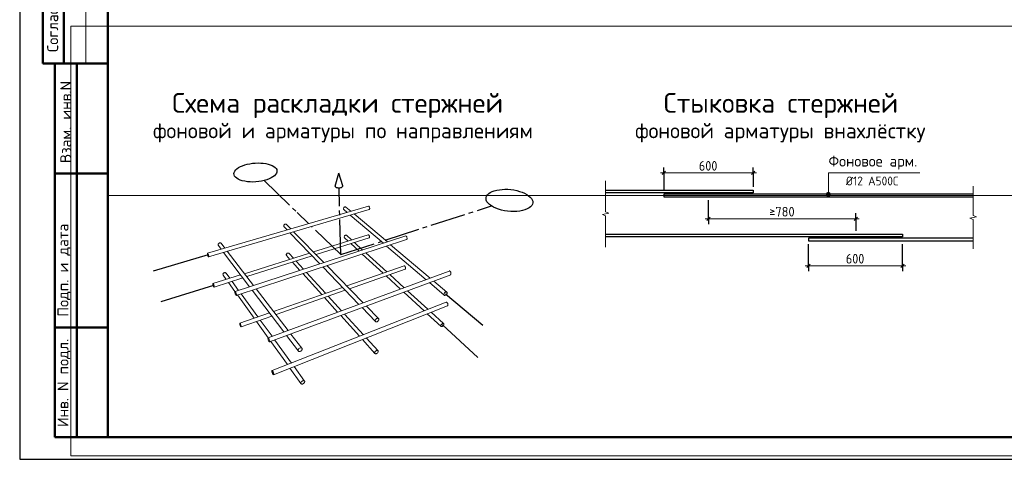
# Model space of a CAD drawing. Header units: millimetres. Extents: x 0 to 42000, y 0 to 29700.
# Tile 1 of 8: x 0 to 22379, y 0 to 9998. Entities that reach past the tile are written whole.
import ezdxf

# ---------------------------------------------------------------- set-up
doc = ezdxf.new("R2010")
doc.units = ezdxf.units.MM
doc.linetypes.add('______2', pattern=[270, 200, -70])
doc.linetypes.add('______5', pattern=[1100, 800, -100, 100, -100])
for name, color, linetype, lineweight in [('Standard', 7, 'Continuous', 25), ('Арм.стержн.ниж.зоны 1й ряд', 7, '______2', 25), ('Размерная линия_ общее', 7, 'Continuous', 13)]:
    doc.layers.add(name, color=color, linetype=linetype, lineweight=lineweight)
doc.styles.add('ISOCPEUR', font='txt')

msp = doc.modelspace()

# ---------------------------------------------------------------- hatches: boundary and pattern name
at = {"layer": 'Standard', "linetype": 'Continuous', "lineweight": 13, "transparency": 33554687}
for points in [[(18335, 6028), (18425, 6028), (18419, 6051)], [(18335, 6028), (18419, 6051), (18342, 6051)], [(18342, 6051), (18419, 6051), (18403, 6067)], [(18342, 6051), (18403, 6067), (18358, 6067)], [(18358, 6067), (18403, 6067), (18380, 6073)], [(18342, 6006), (18425, 6028), (18335, 6028)], [(18342, 6006), (18419, 6006), (18425, 6028)], [(18358, 5989), (18419, 6006), (18342, 6006)], [(18358, 5989), (18403, 5989), (18419, 6006)], [(18403, 5989), (18358, 5989), (18380, 5983)]]:
    msp.add_hatch(color=7, dxfattribs=at).paths.add_polyline_path(points)

# ---------------------------------------------------------------- linework, layer by layer
at = {"layer": 'Standard', "color": 7, "linetype": 'Continuous', "lineweight": 25, "transparency": 33554687}
msp.add_line((2000, 29200), (2000, 1058), dxfattribs=at)
at = {"layer": 'Standard', "color": 7, "linetype": 'Continuous', "lineweight": 50, "transparency": 33554687}
for p, q in [((527, 15500), (527, 9000)), ((527, 15500), (527, 9000)), ((1000, 15500), (1000, 9000)), ((0, 9000), (6, 9000)), ((527, 9000), (2000, 9000)), ((800, 500), (800, 9000)), ((800, 500), (800, 9000)), ((1300, 500), (1300, 9000)), ((800, 6500), (2000, 6500)), ((800, 3000), (2000, 3000)), ((2000, 500), (800, 500))]:
    msp.add_line(p, q, dxfattribs=at)
at = {"layer": 'Standard', "color": 7, "linetype": 'Continuous', "lineweight": 13, "transparency": 33554687}
for p, q in [((1500, 15500), (1500, 9000)), ((13318, 6336), (13318, 5625)), ((18380, 6073), (18380, 6073)), ((21673, 6212), (21673, 5541)), ((18335, 6028), (18335, 6028)), ((18380, 5983), (18380, 5983)), ((18425, 6028), (18425, 6028)), ((13318, 5625), (13393, 5595)), ((13393, 5595), (13243, 5564)), ((13243, 5564), (13318, 5534)), ((13318, 5534), (13318, 4823)), ((21748, 5512), (21598, 5484)), ((21598, 5484), (21673, 5455)), ((21673, 5541), (21748, 5512)), ((21673, 5455), (21673, 4784)), ((13318, 4823), (13318, 4823)), ((21673, 4784), (21673, 4784))]:
    msp.add_line(p, q, dxfattribs=at)
at = {"layer": 'Standard', "color": 7, "linetype": 'Continuous', "lineweight": -3, "transparency": 33554687}
for p, q in [((7172, 6212), (7250, 6507)), ((7341, 6223), (7250, 6507)), ((7172, 6212), (7174, 6202)), ((7174, 6202), (7182, 6192)), ((7182, 6192), (7196, 6184)), ((7196, 6184), (7213, 6178)), ((7213, 6178), (7234, 6174)), ((7234, 6174), (7256, 6173)), ((7256, 6173), (7279, 6174)), ((7279, 6174), (7299, 6178)), ((7299, 6178), (7317, 6185)), ((7317, 6185), (7331, 6193)), ((7331, 6193), (7340, 6203)), ((7340, 6203), (7343, 6213)), ((7343, 6213), (7341, 6223)), ((4281, 4648), (3036, 4282)), ((4405, 3956), (3210, 3578)), ((9679, 3767), (10524, 3049)), ((9607, 3055), (10413, 2319))]:
    msp.add_line(p, q, dxfattribs=at)
at = {"layer": 'Standard', "color": 7, "linetype": '______5', "lineweight": -3, "transparency": 33554687}
for p, q in [((5555, 6338), (6303, 5615)), ((7297, 4656), (7259, 6173)), ((6568, 5360), (6303, 5615)), ((8309, 4984), (10720, 5764)), ((7297, 4656), (6633, 5297)), ((7297, 4656), (8218, 4954))]:
    msp.add_line(p, q, dxfattribs=at)
at = {"layer": 'Standard', "color": 7, "linetype": 'Continuous', "lineweight": 18, "transparency": 33554687}
for p, q in [((4268, 4688), (7926, 5757)), ((4294, 4607), (7945, 5684)), ((7362, 5707), (7361, 5698)), ((7361, 5698), (7363, 5690)), ((7365, 5716), (7362, 5707)), ((7363, 5690), (7366, 5683)), ((7370, 5724), (7365, 5716)), ((7366, 5683), (7371, 5678)), ((7377, 5731), (7370, 5724)), ((7444, 5616), (7371, 5678)), ((7385, 5737), (7377, 5731)), ((7393, 5740), (7385, 5737)), ((7402, 5742), (7393, 5740)), ((7410, 5741), (7402, 5742)), ((7416, 5737), (7410, 5741)), ((7530, 5641), (7416, 5737)), ((7926, 5757), (7931, 5756)), ((7931, 5756), (7936, 5754)), ((7936, 5754), (7941, 5748)), ((7941, 5748), (7946, 5741)), ((7949, 5686), (7945, 5684)), ((7946, 5741), (7950, 5733)), ((7952, 5690), (7949, 5686)), ((7950, 5733), (7953, 5723)), ((7954, 5696), (7952, 5690)), ((7953, 5723), (7955, 5714)), ((7955, 5705), (7954, 5696)), ((7955, 5714), (7955, 5705)), ((8266, 4914), (7513, 5556)), ((8357, 4943), (7600, 5582)), ((6005, 5324), (6002, 5315)), ((6002, 5315), (6002, 5306)), ((6002, 5306), (6004, 5297)), ((6004, 5297), (6008, 5290)), ((6010, 5333), (6005, 5324)), ((6079, 5217), (6008, 5290)), ((6017, 5340), (6010, 5333)), ((6025, 5346), (6017, 5340)), ((6034, 5350), (6025, 5346)), ((6044, 5351), (6034, 5350)), ((6053, 5350), (6044, 5351)), ((6060, 5347), (6053, 5350)), ((6067, 5342), (6060, 5347)), ((6164, 5242), (6067, 5342)), ((6824, 4444), (6142, 5152)), ((6914, 4474), (6227, 5177)), ((4894, 3816), (8773, 5079)), ((4921, 3728), (8793, 5000)), ((6679, 4715), (7922, 5107)), ((6738, 4654), (7940, 5036)), ((7376, 5063), (7375, 5055)), ((7375, 5055), (7376, 5047)), ((7379, 5072), (7376, 5063)), ((7376, 5047), (7379, 5041)), ((7384, 5080), (7379, 5072)), ((7379, 5041), (7384, 5036)), ((7390, 5087), (7384, 5080)), ((7465, 4963), (7384, 5036)), ((7398, 5092), (7390, 5087)), ((7406, 5096), (7398, 5092)), ((7414, 5097), (7406, 5096)), ((7421, 5097), (7414, 5097)), ((7428, 5094), (7421, 5097)), ((7545, 4988), (7428, 5094)), ((7795, 4760), (7608, 4931)), ((7922, 5107), (7926, 5106)), ((7926, 5106), (7931, 5103)), ((7931, 5103), (7936, 5097)), ((7936, 5097), (7941, 5090)), ((7944, 5038), (7940, 5036)), ((7941, 5090), (7945, 5082)), ((7947, 5042), (7944, 5038)), ((7945, 5082), (7948, 5073)), ((7949, 5047), (7947, 5042)), ((7948, 5073), (7949, 5064)), ((7949, 5064), (7950, 5055)), ((7950, 5055), (7949, 5047)), ((8773, 5079), (8778, 5078)), ((8778, 5078), (8784, 5074)), ((8784, 5074), (8790, 5068)), ((8790, 5068), (8796, 5060)), ((8798, 5002), (8793, 5000)), ((8796, 5060), (8800, 5051)), ((8802, 5006), (8798, 5002)), ((8800, 5051), (8803, 5041)), ((8804, 5013), (8802, 5006)), ((8803, 5041), (8805, 5031)), ((8806, 5021), (8804, 5013)), ((8805, 5031), (8806, 5021)), ((4511, 4894), (4508, 4884)), ((4508, 4884), (4509, 4875)), ((4509, 4875), (4511, 4867)), ((4516, 4903), (4511, 4894)), ((4511, 4867), (4517, 4859)), ((4523, 4911), (4516, 4903)), ((4578, 4779), (4517, 4859)), ((4532, 4917), (4523, 4911)), ((4542, 4921), (4532, 4917)), ((4552, 4923), (4542, 4921)), ((4562, 4922), (4552, 4923)), ((4571, 4919), (4562, 4922)), ((4579, 4913), (4571, 4919)), ((4663, 4804), (4579, 4913)), ((5225, 3924), (4632, 4707)), ((5317, 3953), (4718, 4732)), ((7714, 4734), (7527, 4905)), ((9236, 4085), (8339, 4851)), ((9332, 4120), (8430, 4881)), ((4266, 4687), (4268, 4688)), ((4266, 4683), (4266, 4687)), ((4266, 4676), (4266, 4683)), ((4267, 4668), (4266, 4676)), ((4269, 4658), (4267, 4668)), ((4268, 4688), (4271, 4687)), ((4272, 4647), (4269, 4658)), ((4271, 4687), (4275, 4683)), ((4275, 4637), (4272, 4647)), ((4275, 4683), (4279, 4677)), ((4279, 4627), (4275, 4637)), ((4279, 4677), (4283, 4668)), ((4284, 4619), (4279, 4627)), ((4283, 4668), (4287, 4659)), ((4287, 4612), (4284, 4619)), ((4287, 4659), (4290, 4648)), ((4291, 4608), (4287, 4612)), ((4290, 4648), (4293, 4637)), ((4294, 4607), (4291, 4608)), ((4293, 4637), (4295, 4628)), ((4296, 4608), (4294, 4607)), ((4295, 4628), (4297, 4619)), ((4297, 4612), (4296, 4608)), ((4297, 4619), (4297, 4612)), ((5111, 4221), (6590, 4687)), ((5162, 4154), (6649, 4626)), ((6063, 4664), (6060, 4655)), ((6060, 4655), (6060, 4647)), ((6060, 4647), (6062, 4639)), ((6062, 4639), (6066, 4632)), ((6068, 4672), (6063, 4664)), ((6143, 4547), (6066, 4632)), ((6075, 4679), (6068, 4672)), ((6083, 4685), (6075, 4679)), ((6092, 4689), (6083, 4685)), ((6101, 4690), (6092, 4689)), ((6109, 4690), (6101, 4690)), ((6117, 4687), (6109, 4690)), ((6123, 4682), (6117, 4687)), ((6224, 4572), (6123, 4682)), ((6369, 4296), (6200, 4484)), ((6451, 4323), (6281, 4509)), ((8260, 4233), (7785, 4669)), ((8343, 4262), (7866, 4696)), ((5645, 2764), (9763, 4279)), ((7711, 3524), (6890, 4375)), ((7807, 3559), (6981, 4405)), ((7432, 3943), (8735, 4399)), ((7495, 3879), (8764, 4326)), ((8735, 4399), (8739, 4400)), ((8739, 4400), (8745, 4399)), ((8745, 4399), (8751, 4395)), ((8751, 4395), (8756, 4389)), ((8756, 4389), (8761, 4381)), ((8761, 4381), (8766, 4372)), ((8767, 4330), (8764, 4326)), ((8766, 4372), (8769, 4362)), ((8770, 4336), (8767, 4330)), ((8769, 4362), (8771, 4352)), ((8771, 4343), (8770, 4336)), ((8771, 4352), (8771, 4343)), ((9759, 4287), (9765, 4288)), ((9765, 4288), (9772, 4286)), ((9772, 4286), (9779, 4282)), ((9779, 4282), (9786, 4275)), ((9786, 4275), (9792, 4266)), ((9792, 4266), (9797, 4256)), ((9797, 4256), (9801, 4245)), ((4393, 3995), (5021, 4193)), ((4417, 3917), (5073, 4125)), ((4623, 4217), (4620, 4208)), ((4620, 4208), (4621, 4199)), ((4621, 4199), (4623, 4191)), ((4628, 4226), (4623, 4217)), ((4695, 4091), (4623, 4191)), ((4635, 4233), (4628, 4226)), ((4643, 4239), (4635, 4233)), ((4653, 4243), (4643, 4239)), ((4663, 4245), (4653, 4243)), ((4672, 4245), (4663, 4245)), ((4681, 4242), (4672, 4245)), ((4688, 4237), (4681, 4242)), ((4693, 4231), (4688, 4237)), ((4776, 4116), (4693, 4231)), ((4975, 3842), (4826, 4047)), ((5681, 2669), (9796, 4197)), ((6867, 3746), (6434, 4225)), ((6951, 3775), (6516, 4252)), ((8654, 3871), (8326, 4172)), ((8739, 3902), (8410, 4201)), ((9707, 3803), (9411, 4054)), ((9796, 4208), (9791, 4204)), ((9800, 4215), (9796, 4208)), ((9802, 4223), (9800, 4215)), ((9801, 4245), (9802, 4234)), ((9802, 4234), (9802, 4223)), ((4390, 3991), (4391, 3994)), ((4390, 3985), (4390, 3991)), ((4391, 3977), (4390, 3985)), ((4391, 3994), (4393, 3995)), ((4393, 3968), (4391, 3977)), ((4393, 3995), (4396, 3994)), ((4396, 3958), (4393, 3968)), ((4396, 3994), (4399, 3989)), ((4399, 3948), (4396, 3958)), ((4399, 3989), (4403, 3983)), ((4403, 3938), (4399, 3948)), ((4403, 3983), (4407, 3974)), ((4407, 3930), (4403, 3938)), ((4407, 3974), (4411, 3965)), ((4411, 3923), (4407, 3930)), ((4411, 3965), (4414, 3955)), ((4414, 3919), (4411, 3923)), ((4414, 3955), (4417, 3945)), ((4417, 3917), (4414, 3919)), ((4417, 3945), (4419, 3935)), ((4419, 3918), (4417, 3917)), ((4419, 3935), (4420, 3928)), ((4420, 3922), (4419, 3918)), ((4420, 3928), (4420, 3922)), ((4893, 3815), (4745, 4021)), ((4890, 3811), (4892, 3815)), ((4890, 3804), (4890, 3811)), ((4892, 3815), (4894, 3816)), ((4894, 3816), (4898, 3814)), ((4898, 3814), (4902, 3809)), ((4902, 3809), (4907, 3801)), ((6003, 2896), (5284, 3847)), ((6101, 2932), (5375, 3877)), ((5771, 3362), (7338, 3911)), ((5826, 3290), (7401, 3845)), ((9280, 3411), (8816, 3833)), ((9650, 3731), (9314, 4018)), ((9692, 3806), (9683, 3804)), ((9700, 3806), (9692, 3806)), ((9707, 3803), (9700, 3806)), ((4891, 3796), (4890, 3804)), ((4893, 3785), (4891, 3796)), ((4896, 3774), (4893, 3785)), ((4900, 3762), (4896, 3774)), ((4904, 3752), (4900, 3762)), ((4909, 3742), (4904, 3752)), ((4907, 3801), (4911, 3792)), ((4913, 3735), (4909, 3742)), ((4911, 3792), (4916, 3781)), ((4918, 3730), (4913, 3735)), ((4916, 3781), (4920, 3770)), ((4921, 3728), (4918, 3730)), ((4920, 3770), (4923, 3758)), ((4924, 3729), (4921, 3728)), ((4923, 3758), (4925, 3748)), ((4925, 3732), (4924, 3729)), ((4925, 3748), (4926, 3739)), ((4926, 3739), (4925, 3732)), ((5328, 3208), (4949, 3737)), ((5415, 3238), (5032, 3764)), ((7227, 3346), (6927, 3678)), ((7314, 3378), (7013, 3708)), ((9192, 3376), (8730, 3801)), ((9644, 3763), (9642, 3753)), ((9642, 3753), (9642, 3744)), ((9642, 3744), (9645, 3736)), ((9649, 3773), (9644, 3763)), ((9645, 3736), (9650, 3731)), ((9655, 3783), (9649, 3773)), ((9650, 3731), (9657, 3728)), ((9664, 3792), (9655, 3783)), ((9657, 3728), (9666, 3728)), ((9673, 3799), (9664, 3792)), ((9666, 3728), (9675, 3730)), ((9683, 3804), (9673, 3799)), ((9675, 3730), (9685, 3735)), ((9685, 3735), (9694, 3742)), ((9694, 3742), (9702, 3751)), ((9702, 3751), (9709, 3761)), ((9713, 3797), (9707, 3803)), ((9709, 3761), (9713, 3771)), ((9715, 3790), (9713, 3797)), ((9713, 3771), (9716, 3781)), ((9716, 3781), (9715, 3790)), ((5735, 2017), (9691, 3572)), ((5770, 1925), (9723, 3493)), ((8087, 3134), (7783, 3449)), ((8159, 3199), (7879, 3485)), ((9691, 3572), (9697, 3573)), ((9697, 3573), (9703, 3571)), ((9703, 3571), (9710, 3566)), ((9710, 3566), (9717, 3559)), ((9717, 3559), (9723, 3550)), ((9723, 3550), (9728, 3540)), ((9728, 3496), (9723, 3493)), ((9728, 3540), (9731, 3530)), ((9731, 3502), (9728, 3496)), ((9731, 3530), (9733, 3519)), ((9733, 3510), (9731, 3502)), ((9733, 3519), (9733, 3510)), ((5003, 3094), (5676, 3329)), ((5034, 3011), (5731, 3256)), ((5646, 2765), (5382, 3133)), ((5735, 2798), (5469, 3164)), ((7722, 2798), (7297, 3269)), ((7812, 2834), (7385, 3301)), ((8083, 3161), (8081, 3151)), ((8081, 3151), (8083, 3142)), ((8087, 3172), (8083, 3161)), ((8083, 3142), (8087, 3134)), ((8094, 3182), (8087, 3172)), ((8087, 3134), (8093, 3129)), ((8103, 3191), (8094, 3182)), ((8113, 3199), (8103, 3191)), ((8123, 3204), (8113, 3199)), ((8122, 3129), (8133, 3135)), ((8134, 3207), (8123, 3204)), ((8133, 3135), (8143, 3142)), ((8144, 3207), (8134, 3207)), ((8143, 3142), (8151, 3151)), ((8152, 3204), (8144, 3207)), ((8151, 3151), (8158, 3162)), ((8159, 3199), (8152, 3204)), ((8158, 3162), (8162, 3172)), ((8163, 3192), (8159, 3199)), ((8162, 3172), (8164, 3183)), ((8164, 3183), (8163, 3192)), ((9580, 3021), (9264, 3311)), ((9635, 3089), (9352, 3346)), ((5001, 3091), (5003, 3094)), ((5001, 3085), (5001, 3091)), ((5002, 3077), (5001, 3085)), ((5004, 3067), (5002, 3077)), ((5003, 3094), (5006, 3094)), ((5007, 3056), (5004, 3067)), ((5006, 3094), (5009, 3092)), ((5010, 3045), (5007, 3056)), ((5009, 3092), (5013, 3087)), ((5015, 3035), (5010, 3045)), ((5013, 3087), (5018, 3079)), ((5019, 3026), (5015, 3035)), ((5018, 3079), (5022, 3070)), ((5024, 3018), (5019, 3026)), ((5022, 3070), (5027, 3059)), ((5028, 3013), (5024, 3018)), ((5027, 3059), (5030, 3048)), ((5031, 3010), (5028, 3013)), ((5030, 3048), (5033, 3037)), ((5034, 3011), (5031, 3010)), ((5033, 3037), (5035, 3028)), ((5036, 3014), (5034, 3011)), ((5035, 3028), (5036, 3020)), ((5036, 3020), (5036, 3014)), ((8093, 3129), (8102, 3126)), ((8102, 3126), (8111, 3126)), ((8111, 3126), (8122, 3129)), ((9574, 3050), (9572, 3040)), ((9572, 3040), (9572, 3032)), ((9572, 3032), (9575, 3025)), ((9578, 3059), (9574, 3050)), ((9575, 3025), (9580, 3021)), ((9584, 3069), (9578, 3059)), ((9580, 3021), (9586, 3018)), ((9592, 3077), (9584, 3069)), ((9586, 3018), (9595, 3018)), ((9601, 3084), (9592, 3077)), ((9595, 3018), (9604, 3021)), ((9611, 3089), (9601, 3084)), ((9604, 3021), (9613, 3026)), ((9620, 3091), (9611, 3089)), ((9613, 3026), (9622, 3033)), ((9628, 3092), (9620, 3091)), ((9622, 3033), (9630, 3041)), ((9635, 3089), (9628, 3092)), ((9630, 3041), (9636, 3051)), ((9640, 3084), (9635, 3089)), ((9636, 3051), (9640, 3060)), ((9642, 3078), (9640, 3084)), ((9640, 3060), (9643, 3069)), ((9643, 3069), (9642, 3078)), ((5641, 2755), (5642, 2761)), ((5642, 2746), (5641, 2755)), ((5642, 2761), (5645, 2764)), ((5644, 2735), (5642, 2746)), ((5647, 2722), (5644, 2735)), ((5645, 2764), (5648, 2765)), ((5651, 2710), (5647, 2722)), ((5648, 2765), (5653, 2761)), ((5656, 2698), (5651, 2710)), ((5653, 2761), (5658, 2755)), ((5662, 2687), (5656, 2698)), ((5658, 2755), (5663, 2746)), ((5667, 2678), (5662, 2687)), ((5663, 2746), (5669, 2735)), ((5669, 2735), (5674, 2723)), ((5674, 2723), (5678, 2711)), ((5678, 2711), (5682, 2698)), ((5682, 2698), (5683, 2687)), ((5683, 2687), (5684, 2678)), ((6176, 2190), (5797, 2712)), ((6336, 2458), (6067, 2812)), ((6413, 2527), (6166, 2849)), ((8075, 2408), (7788, 2726)), ((8144, 2470), (7878, 2761)), ((5672, 2672), (5667, 2678)), ((5677, 2669), (5672, 2672)), ((5681, 2669), (5677, 2669)), ((5683, 2672), (5681, 2669)), ((5684, 2678), (5683, 2672)), ((6084, 2154), (5708, 2679)), ((6329, 2485), (6328, 2474)), ((6328, 2474), (6330, 2465)), ((6332, 2496), (6329, 2485)), ((6330, 2465), (6336, 2458)), ((6339, 2507), (6332, 2496)), ((6348, 2517), (6339, 2507)), ((6359, 2525), (6348, 2517)), ((6371, 2531), (6359, 2525)), ((6383, 2534), (6371, 2531)), ((6395, 2535), (6383, 2534)), ((6389, 2460), (6400, 2468)), ((6405, 2532), (6395, 2535)), ((6400, 2468), (6409, 2478)), ((6413, 2527), (6405, 2532)), ((6409, 2478), (6416, 2489)), ((6418, 2520), (6413, 2527)), ((6416, 2489), (6420, 2500)), ((6421, 2510), (6418, 2520)), ((6420, 2500), (6421, 2510)), ((8100, 2468), (8090, 2461)), ((8110, 2474), (8100, 2468)), ((8120, 2477), (8110, 2474)), ((8130, 2477), (8120, 2477)), ((8138, 2475), (8130, 2477)), ((8144, 2470), (8138, 2475)), ((8148, 2464), (8144, 2470)), ((8149, 2455), (8148, 2464)), ((6336, 2458), (6344, 2453)), ((6344, 2453), (6354, 2450)), ((6354, 2450), (6365, 2451)), ((6365, 2451), (6377, 2454)), ((6377, 2454), (6389, 2460)), ((8071, 2432), (8070, 2423)), ((8070, 2423), (8071, 2414)), ((8075, 2442), (8071, 2432)), ((8071, 2414), (8075, 2408)), ((8082, 2452), (8075, 2442)), ((8075, 2408), (8081, 2403)), ((8081, 2403), (8089, 2401)), ((8090, 2461), (8082, 2452)), ((8089, 2401), (8099, 2402)), ((8099, 2402), (8109, 2405)), ((8109, 2405), (8119, 2410)), ((8119, 2410), (8129, 2417)), ((8129, 2417), (8137, 2426)), ((8137, 2426), (8143, 2436)), ((8143, 2436), (8147, 2446)), ((8147, 2446), (8149, 2455)), ((5732, 2009), (5733, 2014)), ((5733, 2014), (5735, 2017)), ((5735, 2017), (5739, 2017)), ((5739, 2017), (5743, 2013)), ((6392, 1724), (6142, 2073)), ((6477, 1777), (6235, 2110)), ((5732, 2001), (5732, 2009)), ((5734, 1991), (5732, 2001)), ((5737, 1979), (5734, 1991)), ((5741, 1967), (5737, 1979)), ((5746, 1955), (5741, 1967)), ((5743, 2013), (5748, 2007)), ((5751, 1945), (5746, 1955)), ((5748, 2007), (5754, 1998)), ((5757, 1936), (5751, 1945)), ((5754, 1998), (5759, 1987)), ((5762, 1929), (5757, 1936)), ((5759, 1987), (5764, 1975)), ((5766, 1926), (5762, 1929)), ((5764, 1975), (5768, 1963)), ((5770, 1925), (5766, 1926)), ((5768, 1963), (5771, 1952)), ((5772, 1928), (5770, 1925)), ((5771, 1952), (5773, 1941)), ((5773, 1933), (5772, 1928)), ((5773, 1941), (5773, 1933)), ((6391, 1742), (6390, 1732)), ((6390, 1732), (6392, 1724)), ((6395, 1752), (6391, 1742)), ((6392, 1724), (6398, 1717)), ((6401, 1762), (6395, 1752)), ((6398, 1717), (6405, 1713)), ((6410, 1772), (6401, 1762)), ((6405, 1713), (6415, 1711)), ((6420, 1780), (6410, 1772)), ((6415, 1711), (6426, 1712)), ((6432, 1786), (6420, 1780)), ((6426, 1712), (6437, 1715)), ((6443, 1789), (6432, 1786)), ((6437, 1715), (6449, 1721)), ((6454, 1790), (6443, 1789)), ((6449, 1721), (6459, 1729)), ((6464, 1788), (6454, 1790)), ((6459, 1729), (6468, 1738)), ((6472, 1784), (6464, 1788)), ((6468, 1738), (6474, 1749)), ((6477, 1777), (6472, 1784)), ((6474, 1749), (6478, 1759)), ((6479, 1769), (6477, 1777)), ((6478, 1759), (6479, 1769))]:
    msp.add_line(p, q, dxfattribs=at)
at = {"layer": 'Standard', "color": 7, "linetype": 'Continuous', "lineweight": 25, "transparency": 33554687}
msp.add_lwpolyline([(0, 0), (42000, 0), (42000, 29700), (0, 29700), (0, 0)], close=True, dxfattribs=at)
at = {"layer": 'Standard', "color": 7, "linetype": 'Continuous', "lineweight": 50, "transparency": 33554687}
msp.add_lwpolyline([(2000, 29200), (41500, 29200), (41500, 500), (2000, 500), (2000, 29200)], close=True, dxfattribs=at)
at = {"layer": 'Standard', "color": 7, "linetype": 'Continuous', "lineweight": 13, "transparency": 33554687}
for points in [[(41500, 29200), (2000, 29200), (2000, 6000), (41500, 6000), (41500, 29200)], [(23627, 9854), (1163, 9854), (1163, 78), (23627, 78), (23627, 9854)], [(18380, 6028), (18380, 6514), (20458, 6514)]]:
    msp.add_lwpolyline(points, dxfattribs=at)
at = {"layer": 'Standard', "color": 7, "linetype": 'Continuous', "lineweight": -3, "transparency": 33554687}
for points in [[(4975, 6633), (5017, 6656), (5064, 6677), (5117, 6695), (5173, 6710), (5232, 6723), (5293, 6732), (5355, 6737), (5417, 6740), (5478, 6738), (5537, 6733), (5594, 6725), (5646, 6714), (5694, 6699), (5737, 6681), (5774, 6661), (5803, 6639), (5826, 6614), (5841, 6588), (5847, 6561), (5846, 6532), (5836, 6504), (5817, 6476), (5791, 6448), (5757, 6422), (5716, 6398), (5669, 6375), (5616, 6355), (5558, 6339), (5496, 6325), (5432, 6315), (5367, 6309), (5301, 6306), (5236, 6308), (5174, 6313), (5115, 6322), (5060, 6335), (5011, 6351), (4969, 6370), (4933, 6392), (4905, 6416), (4885, 6442), (4873, 6469), (4870, 6497), (4875, 6526), (4889, 6554), (4910, 6581), (4939, 6608), (4975, 6633)], [(10720, 5764), (10679, 5794), (10646, 5826), (10621, 5859), (10605, 5892), (10599, 5925), (10601, 5957), (10613, 5988), (10633, 6017), (10661, 6044), (10696, 6068), (10739, 6089), (10788, 6107), (10843, 6122), (10902, 6132), (10965, 6139), (11030, 6141), (11097, 6140), (11164, 6134), (11231, 6125), (11297, 6111), (11360, 6094), (11419, 6074), (11474, 6050), (11523, 6024), (11566, 5995), (11602, 5965), (11630, 5933), (11649, 5900), (11660, 5867), (11662, 5834), (11654, 5802), (11638, 5771), (11612, 5742), (11578, 5716), (11535, 5693), (11485, 5673), (11429, 5657), (11367, 5645), (11301, 5638), (11232, 5635), (11161, 5636), (11089, 5643), (11018, 5654), (10949, 5669), (10884, 5687), (10823, 5710), (10768, 5736), (10720, 5764)]]:
    msp.add_lwpolyline(points, dxfattribs=at)
at = {"layer": 'Standard', "color": 7, "linetype": 'Continuous', "lineweight": 13, "transparency": 33554687}
msp.add_circle((18380, 6028), 45, dxfattribs=at)
at = {"layer": 'Арм.стержн.ниж.зоны 1й ряд', "color": 7, "linetype": 'Continuous', "lineweight": 25, "transparency": 33554687}
for points in [[(13318, 6123), (16673, 6123), (16673, 6063), (13318, 6063)], [(21673, 6028), (14643, 6028), (14643, 5968), (21673, 5968)], [(13318, 5123), (20068, 5123), (20068, 5063), (13318, 5063)], [(21673, 5028), (17928, 5028), (17928, 4968), (21673, 4968)]]:
    msp.add_lwpolyline(points, dxfattribs=at)
at = {"layer": 'Размерная линия_ общее', "color": 7, "linetype": 'Continuous', "lineweight": 13, "transparency": 33554687}
for p, q in [((14643, 6514), (14568, 6514)), ((14643, 6514), (16673, 6514)), ((16673, 6514), (16748, 6514)), ((15658, 5471), (15583, 5471)), ((15658, 5471), (19008, 5471)), ((19008, 5471), (19083, 5471)), ((17928, 4402), (17853, 4402)), ((17928, 4402), (20068, 4402)), ((20068, 4402), (20143, 4402))]:
    msp.add_line(p, q, dxfattribs=at)
at = {"layer": 'Размерная линия_ общее', "color": 7, "linetype": 'Continuous', "lineweight": 25, "transparency": 33554687}
for p, q in [((14605, 6476), (14680, 6551)), ((16635, 6476), (16710, 6551)), ((15620, 5434), (15695, 5509)), ((18970, 5434), (19045, 5509)), ((17890, 4364), (17965, 4439)), ((20030, 4364), (20105, 4439))]:
    msp.add_line(p, q, dxfattribs=at)
at = {"layer": 'Размерная линия_ общее', "color": 253, "linetype": 'Continuous', "lineweight": -3, "true_color": 0xa0a0a0, "transparency": 33554687}
for p, q in [((14643, 6514), (14643, 6639)), ((14643, 6514), (14643, 6389)), ((14643, 6514), (14643, 6103)), ((16673, 6514), (16673, 6639)), ((16673, 6514), (16673, 6389)), ((16673, 6514), (16673, 6198)), ((15658, 5471), (15658, 5893)), ((15658, 5471), (15658, 5596)), ((19008, 5471), (19008, 5596)), ((15658, 5471), (15658, 5346)), ((19008, 5471), (19008, 5346)), ((19008, 5471), (19008, 5198)), ((17928, 4402), (17928, 4893)), ((20068, 4402), (20068, 4893)), ((17928, 4402), (17928, 4527)), ((20068, 4402), (20068, 4527)), ((17928, 4402), (17928, 4277)), ((20068, 4402), (20068, 4277))]:
    msp.add_line(p, q, dxfattribs=at)

# ---------------------------------------------------------------- texts
at = {"layer": 'Standard', "color": 7, "linetype": 'Continuous', "lineweight": 50, "transparency": 33554687, "char_height": 250, "attachment_point": 7, "rotation": 90, "style": 'ISOCPEUR'}
for s, insert, width in [('\\A1;{\\fISOCPEUR|i0|b0;\\H250.000000;\\W1.000000;\\C7;Согласовано}\\P', (875, 9261), 2071.88), ('\\A1;{\\fISOCPEUR|i0|b0;\\H250.000000;\\W1.000000;\\C7;Взам. инв.N}\\P', (1173, 6736), 1909.1), ('\\A1;{\\fISOCPEUR|i0|b0;\\H250.000000;\\W1.000000;\\C7;Подп. и дата}\\P', (1149, 3242), 2197.06), ('\\A1;{\\fISOCPEUR|i0|b0;\\H250.000000;\\W1.000000;\\C7;Инв. N подл.}\\P', (1149, 734), 2021.79)]:
    msp.add_mtext(s, dxfattribs=dict(at, insert=insert, width=width))
at = {"layer": 'Standard', "color": 7, "linetype": 'Continuous', "lineweight": 50, "transparency": 33554687, "attachment_point": 7, "style": 'ISOCPEUR'}
for s, insert, char_height, width in [('\\W0.99;Схема раскладки стержней', (3465, 7759), 450, 7958.28), ('\\W0.98;Стыковка стержней', (14638, 7759), 450, 5843.42), ('\\W0.99;фоновой и арматуры по направлениям', (3030, 7205), 350, 8743.61), ('\\W0.99;фоновой арматуры внахлёстку', (13989, 7205), 350, 7064.37)]:
    msp.add_mtext(s, dxfattribs=dict(at, insert=insert, char_height=char_height, width=width))
at = {"layer": 'Standard', "color": 7, "linetype": 'Continuous', "lineweight": 25, "transparency": 33554687, "attachment_point": 7, "style": 'ISOCPEUR'}
for s, insert, char_height, width in [('\\W0.98;Фоновое арм.', (18383, 6589), 250, 2220.83), ('\\W0.94;Ø12 А500С', (18779, 6229), 200, 1393.61)]:
    msp.add_mtext(s, dxfattribs=dict(at, insert=insert, char_height=char_height, width=width))
at = {"layer": 'Размерная линия_ общее', "color": 7, "linetype": 'Continuous', "lineweight": 25, "transparency": 33554687, "char_height": 220, "attachment_point": 7, "style": 'ISOCPEUR'}
for s, insert, width in [('\\W0.91;600', (15438, 6564), 561.99), ('\\W0.93;≥780', (17036, 5521), 718.09), ('\\W0.91;600', (18778, 4452), 562)]:
    msp.add_mtext(s, dxfattribs=dict(at, insert=insert, width=width))

doc.saveas('drawing.dxf')
